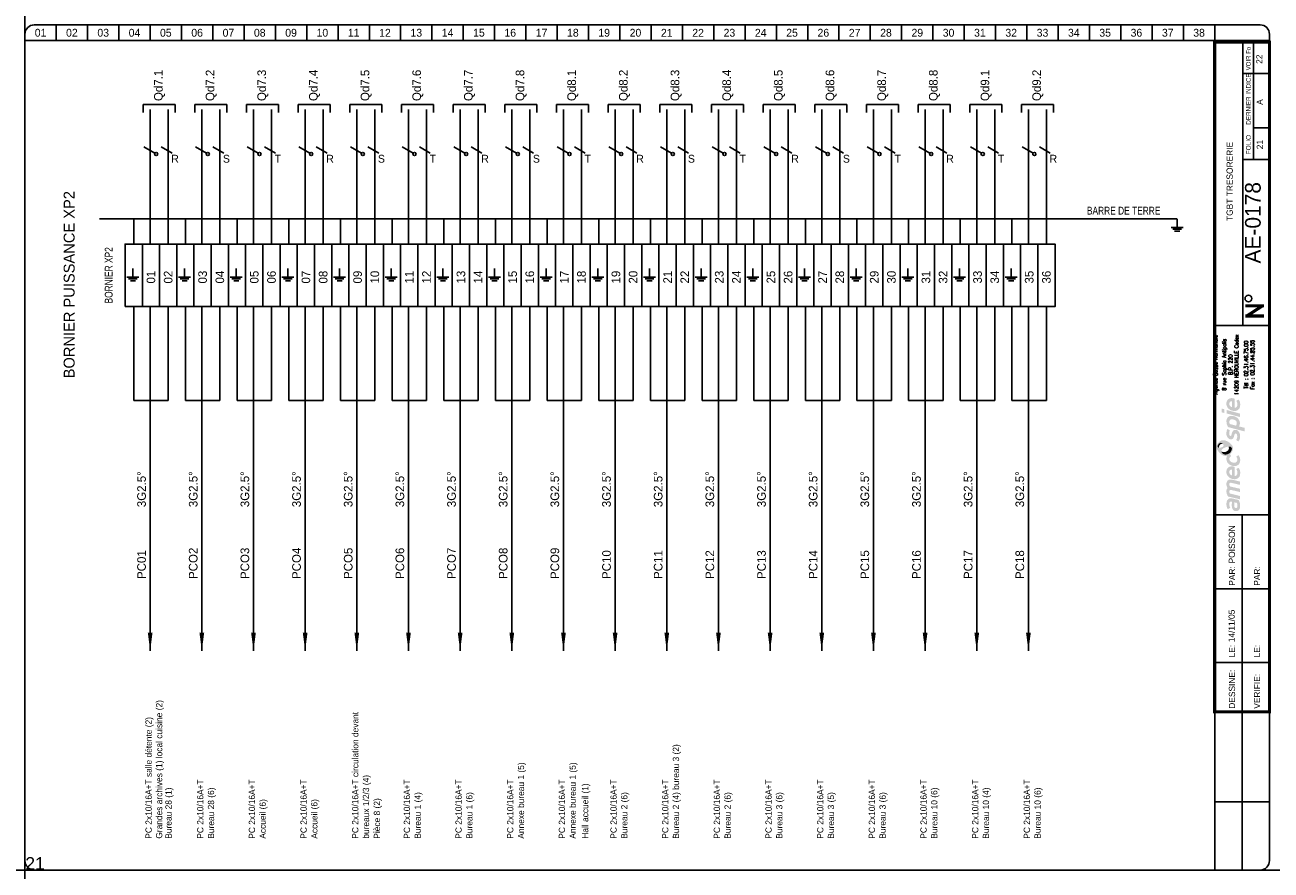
# Model space of a CAD drawing. Header units: millimetres. Extents: x 0 to 4898, y -1200 to 270.
# Tile 5 of 34: x 500 to 898, y -800 to -530. Entities that reach past the tile are written whole.
import ezdxf
from ezdxf.enums import TextEntityAlignment as Align

# ---------------------------------------------------------------- set-up
doc = ezdxf.new("R2010")
doc.units = ezdxf.units.MM
doc.header["$LTSCALE"] = 25
doc.linetypes.add('CONTINU', pattern=[0])
doc.layers.get('0').update_dxf_attribs({"linetype": 'CONTINUOUS'})
doc.layers.get('Defpoints').update_dxf_attribs({"linetype": 'CONTINUOUS'})
for name, color, linetype in [('TEXTE', 92, 'CONTINU'), ('TRAIFIN', 1, 'CONTINU'), ('TRAIGROS', 40, 'CONTINU'), ('TRAIMOY', 150, 'CONTINU')]:
    doc.layers.add(name, color=color, linetype=linetype)
doc.styles.add('ROMANC', font='romanc')
doc.styles.add('ROMANS8', font='ROMANS8.shx')
doc.styles.add('T1', font='arial.ttf')
doc.styles.add('TXT', font='txt', dxfattribs={"width": 0.8})

# ---------------------------------------------------------------- blocks, each defined once
blk = doc.blocks.new('FDP-DIV-CHU')
at = {"layer": 'TEXTE', "color": 7, "const_width": 1}
for points in [[(395.75, 180.25), (389.75, 180.25)], [(390.25, 177), (395.25, 180.25)], [(395.75, 177), (389.75, 177)]]:
    blk.add_lwpolyline(points, dxfattribs=at)
at = {"layer": 'TEXTE', "color": 7}
blk.add_circle((390.76, 182.59), 1.08, dxfattribs=at)
at = {"layer": 'TRAIFIN', "color": 7}
for p, q in [((10, 270), (10, 265)), ((20, 270), (20, 265)), ((30, 270), (30, 265)), ((40, 270), (40, 265)), ((50, 270), (50, 265)), ((60, 270), (60, 265)), ((70, 270), (70, 265)), ((80, 270), (80, 265)), ((90, 270), (90, 265)), ((100, 270), (100, 265)), ((110, 270), (110, 265)), ((120, 270), (120, 265)), ((130, 270), (130, 265)), ((140, 270), (140, 265)), ((150, 270), (150, 265)), ((160, 270), (160, 265)), ((170, 270), (170, 265)), ((180, 270), (180, 265)), ((190, 270), (190, 265)), ((200, 270), (200, 265)), ((210, 270), (210, 265)), ((220, 270), (220, 265)), ((230, 270), (230, 265)), ((240, 270), (240, 265)), ((250, 270), (250, 265)), ((260, 270), (260, 265)), ((270, 270), (270, 265)), ((280, 270), (280, 265)), ((290, 270), (290, 265)), ((300, 270), (300, 265)), ((310, 270), (310, 265)), ((320, 270), (320, 265)), ((330, 270), (330, 265)), ((340, 270), (340, 265)), ((350, 270), (350, 265)), ((360, 270), (360, 265)), ((370, 270), (370, 265)), ((380, 270), (380, 265)), ((392.41, 227.04), (392.41, 264.5)), ((392.41, 237.09), (396.96, 237.09))]:
    blk.add_line(p, q, dxfattribs=at)
at = {"layer": 'TRAIGROS', "color": 7}
for p, q in [((0, 267), (0, 265)), ((3, 270), (394.5, 270)), ((397.5, 267), (397.5, 265)), ((397.5, 265), (0, 265)), ((397.5, 265), (0, 265)), ((0, 265), (0, 3)), ((389, 174), (389, 264.5)), ((397.5, 3), (397.5, 265)), ((389, 254.5), (397, 254.5)), ((389, 227.01), (397, 227.01)), ((380, 174), (397.5, 174)), ((380, 113.52), (397.51, 113.52)), ((380, -0.03), (380, 50.52)), ((3, 0), (394.5, 0))]:
    blk.add_line(p, q, dxfattribs=at)
at = {"layer": 'TRAIGROS', "color": 7, "const_width": 1}
blk.add_lwpolyline([(380, 264.5), (380, 50.52), (397.5, 50.52), (397.5, 264.5), (380, 264.5)], dxfattribs=at)
at = {"layer": 'TRAIGROS', "color": 7}
for centre, start, end in [((3, 267), 90, 180), ((394.5, 267), 0, 90), ((3, 3), 180, 270), ((394.5, 3), 270, 0)]:
    blk.add_arc(centre, 3, start, end, dxfattribs=at)
at = {"layer": 'TRAIMOY', "color": 7}
for p, q in [((388.75, -0.01), (388.75, 113.52)), ((380, 89.82), (397.51, 89.82)), ((380, 66.27), (397.51, 66.27)), ((380, 21.75), (397.51, 21.75))]:
    blk.add_line(p, q, dxfattribs=at)
at = {"layer": 'TEXTE', "color": 7}
for s, p in [('01', (5, 267.5)), ('02', (15, 267.5)), ('03', (25, 267.5)), ('04', (35, 267.5)), ('05', (45, 267.5)), ('06', (55, 267.5)), ('07', (65, 267.5)), ('08', (75, 267.5)), ('09', (85, 267.5)), ('10', (95, 267.5)), ('11', (105, 267.5)), ('12', (115, 267.5)), ('13', (125, 267.5)), ('14', (135, 267.5)), ('15', (145, 267.5)), ('16', (155, 267.5)), ('17', (165, 267.5)), ('18', (175, 267.5)), ('19', (185, 267.5)), ('20', (195, 267.5)), ('21', (205, 267.5)), ('22', (215, 267.5)), ('23', (225, 267.5)), ('24', (235, 267.5)), ('25', (245, 267.5)), ('26', (255, 267.5)), ('27', (265, 267.5)), ('28', (275, 267.5)), ('29', (285, 267.5)), ('30', (295, 267.5)), ('31', (305, 267.5)), ('32', (315, 267.5)), ('33', (325, 267.5)), ('34', (335, 267.5)), ('35', (345, 267.5)), ('36', (355, 267.5)), ('37', (365, 267.5)), ('38', (375, 267.5))]:
    blk.add_text(s, height=2.5, dxfattribs=at).set_placement(p, align=Align.MIDDLE)
at = {"layer": 'TEXTE', "color": 7, "width": 0.75}
blk.add_text('VOIR Fo', height=1.5, rotation=90, dxfattribs=at).set_placement((391.5, 255.5), (391.5, 263), align=Align.FIT)
at = {"layer": 'TEXTE', "color": 7, "style": 'TXT', "width": 0.8}
blk.add_text('DERNIER INDICE', height=1.5, rotation=90, dxfattribs=at).set_placement((391.5, 238.12))
at = {"layer": 'TEXTE', "color": 7}
blk.add_text('FOLIO', height=1.5, rotation=90, dxfattribs=at).set_placement((391.5, 231.76), align=Align.CENTER)
for s, p in [('PAR:', (386.51, 90.82)), ('PAR:', (394.51, 90.82)), ('LE:', (386.51, 67.95)), ('LE:', (394.51, 67.95)), ('DESSINE:', (386.51, 51.52)), ('VERIFIE:', (394.51, 51.52))]:
    blk.add_text(s, height=2, rotation=90, dxfattribs=at).set_placement(p)
at = {"layer": 'TEXTE', "style": 'ROMANC'}
for tag, height, p in [('FOLIO_SUIVANT', 2, (395.9, 259.04)), ('INDICE', 2, (395.79, 245.35)), ('FOLIO', 2, (395.79, 231.76)), ('NUMERO', 5, (395.79, 206.79))]:
    blk.add_attdef(tag, text='', height=height, rotation=90, dxfattribs=at).set_placement(p, align=Align.CENTER)
blk.add_attdef('INTITULE_DU_PLAN', text='', height=2, rotation=90, dxfattribs=at).set_placement((385, 220), align=Align.MIDDLE)
for tag, p in [('DESSINATEUR', (386.53, 97.95)), ('DATE', (386.51, 72.76))]:
    blk.add_attdef(tag, p, '', height=2, rotation=90, dxfattribs=at)
blk = doc.blocks.new('LOGO')
h = blk.add_hatch(color=187)
h.paths.add_polyline_path([(0.27, -25.15), (-0.26, -25.03), (-0.61, -25.01), (-0.96, -25.01), (-1.3, -25.15), (-1.56, -25.39), (-1.76, -25.66), (-1.92, -26.06), (-2.01, -26.61), (-2, -27.13), (-1.95, -27.54), (-1.82, -27.98), (-1.59, -28.49), (-0.78, -28.03), (-0.88, -27.84), (-0.99, -27.58), (-1.06, -27.27), (-1.09, -26.94), (-1.07, -26.65), (-1.03, -26.36), (-0.9, -26.15), (-0.74, -26.05), (-0.59, -26.04), (-0.23, -26.1), (-0.26, -26.47), (-0.29, -26.77), (-0.31, -27.1), (-0.31, -27.41), (-0.26, -27.77), (-0.19, -28.1), (-0.05, -28.44), (0.2, -28.78), (0.48, -28.98), (0.87, -29.11), (1.22, -29.1), (1.58, -29.04), (1.84, -28.87), (2.14, -28.53), (2.3, -28.16), (2.37, -27.71), (2.36, -27.1), (2.28, -26.51), (2.08, -25.89), (1.89, -25.54), (0.84, -25.3)])
h.paths.add_polyline_path([(0.54, -26.31), (1.32, -26.47), (1.41, -26.69), (1.48, -27.01), (1.49, -27.42), (1.48, -27.74), (1.4, -27.9), (1.29, -28.03), (1.14, -28.09), (0.96, -28.1), (0.81, -28.07), (0.69, -27.97), (0.6, -27.85), (0.54, -27.71), (0.5, -27.54), (0.49, -27.3), (0.49, -27.06), (0.5, -26.59)], flags=16)
h.paths.add_polyline_path([(-0.88, -23.47), (-0.97, -23.29), (-1.06, -23.08), (-1.08, -22.86), (-1.05, -22.63), (-0.97, -22.45), (-0.79, -22.36), (-0.5, -22.33), (2.29, -23.01), (2.29, -21.94), (-0.8, -21.24), (-0.96, -21.08), (-1.06, -20.77), (-1.1, -20.45), (-1, -20.2), (-0.87, -20.11), (-0.7, -20.03), (-0.48, -20.05), (2.29, -20.7), (2.29, -19.65), (-0.36, -19.01), (-0.65, -19), (-1.01, -19.01), (-1.3, -19.12), (-1.55, -19.28), (-1.77, -19.54), (-1.9, -19.8), (-1.98, -20), (-2.02, -20.38), (-2.01, -20.76), (-1.91, -21.13), (-1.79, -21.45), (-1.64, -21.71), (-1.75, -21.83), (-1.89, -22.08), (-1.98, -22.36), (-2.01, -22.66), (-2.01, -23), (-1.95, -23.36), (-1.85, -23.71), (-1.69, -24.08), (-1.5, -24.43), (2.29, -25.32), (2.29, -24.26)])
h.paths.add_polyline_path([(-0.19, -14.81), (-0.51, -14.81), (-0.91, -14.88), (-1.19, -15), (-1.42, -15.16), (-1.64, -15.38), (-1.83, -15.67), (-1.95, -15.97), (-2, -16.26), (-2.02, -16.52), (-2.01, -16.84), (-1.96, -17.15), (-1.84, -17.46), (-1.65, -17.81), (-1.41, -18.09), (-1.14, -18.33), (-0.89, -18.51), (-0.59, -18.68), (-0.17, -18.82), (0.24, -18.89), (0.59, -18.91), (0.98, -18.88), (1.37, -18.75), (1.77, -18.51), (2.17, -18.06), (2.33, -17.58), (2.38, -17.11), (2.38, -16.56), (2.33, -16.15), (2.2, -15.79), (2.03, -15.5), (1.82, -15.25), (1.14, -15.68), (1.3, -15.94), (1.42, -16.3), (1.49, -16.68), (1.49, -16.99), (1.43, -17.33), (1.23, -17.63), (0.99, -17.81), (0.79, -17.86), (0.6, -17.84), (0.6, -14.97), (0.23, -14.85)])
h.paths.add_polyline_path([(-0.26, -17.69), (-0.43, -17.64), (-0.58, -17.55), (-0.76, -17.39), (-0.9, -17.24), (-1.01, -17.02), (-1.06, -16.86), (-1.08, -16.63), (-1.06, -16.36), (-0.96, -16.16), (-0.83, -15.98), (-0.62, -15.87), (-0.44, -15.83), (-0.26, -15.83)], flags=16)
h.paths.add_polyline_path([(-0.09, -13.56), (-0.44, -13.4), (-0.74, -13.16), (-0.95, -12.9), (-1.04, -12.61), (-1.08, -12.36), (-1.02, -12.05), (-0.89, -11.83), (-0.73, -11.69), (-0.61, -11.61), (-0.5, -11.55), (-0.88, -10.89), (-1.08, -11.04), (-1.32, -11.18), (-1.51, -11.28), (-1.78, -11.38), (-1.87, -11.55), (-1.97, -11.89), (-2.01, -12.3), (-1.98, -12.76), (-1.82, -13.35), (-1.54, -13.76), (-1.25, -14.08), (-0.85, -14.34), (-0.48, -14.51), (-0.05, -14.65), (0.44, -14.71), (0.94, -14.69), (1.47, -14.5), (1.83, -14.25), (2.09, -13.94), (2.26, -13.6), (2.36, -13.21), (2.39, -12.82), (2.37, -12.43), (2.27, -11.98), (2.07, -11.58), (1.82, -11.23), (1.12, -11.67), (1.29, -11.95), (1.43, -12.27), (1.45, -12.61), (1.43, -12.96), (1.23, -13.36), (0.95, -13.57), (0.61, -13.63), (0.31, -13.63)])
h.paths.add_polyline_path([(1.25, -3.19), (0.94, -3.13), (0.59, -3.14), (0.32, -3.25), (0.1, -3.49), (-0.12, -3.81), (-0.25, -4.17), (-0.38, -4.62), (-0.46, -4.92), (-0.59, -5.03), (-0.74, -5.08), (-0.86, -5.03), (-0.96, -4.94), (-1.06, -4.74), (-1.12, -4.53), (-1.11, -4.23), (-1.07, -3.86), (-1.01, -3.51), (-0.93, -3.23), (-1.72, -2.85), (-1.84, -3.12), (-1.93, -3.4), (-1.97, -3.68), (-2, -3.98), (-2.02, -4.32), (-2, -4.65), (-1.94, -5.01), (-1.8, -5.31), (-1.64, -5.58), (-1.4, -5.84), (-1.11, -6.04), (-0.85, -6.17), (-0.56, -6.2), (-0.24, -6.15), (0.01, -5.99), (0.18, -5.81), (0.32, -5.51), (0.41, -5.18), (0.51, -4.86), (0.57, -4.63), (0.67, -4.45), (0.78, -4.33), (0.97, -4.29), (1.15, -4.35), (1.3, -4.55), (1.41, -4.85), (1.44, -5.24), (1.41, -5.62), (1.33, -5.91), (1.23, -6.15), (1.09, -6.39), (1.78, -6.81), (1.86, -6.74), (1.97, -6.61), (2.14, -6.32), (2.27, -6), (2.36, -5.62), (2.37, -5.24), (2.35, -4.86), (2.3, -4.52), (2.19, -4.21), (2.03, -3.92), (1.85, -3.65), (1.57, -3.35)])
h.paths.add_polyline_path([(1.14, 0.91), (0.82, 1.08), (0.5, 1.2), (0.1, 1.27), (-0.26, 1.3), (-0.73, 1.29), (-1.12, 1.19), (-1.38, 1.04), (-1.61, 0.8), (-1.77, 0.55), (-1.89, 0.33), (-1.98, 0.01), (-2.01, -0.32), (-1.99, -0.65), (-1.95, -1.02), (-1.88, -1.34), (-1.76, -1.63), (-1.63, -1.96), (-1.52, -2.24), (3.84, -3.66), (3.84, -2.51), (1.96, -2.01), (2.11, -1.85), (2.24, -1.56), (2.27, -1.32), (2.29, -1.04), (2.27, -0.75), (2.21, -0.44), (2.07, -0.1), (1.9, 0.2), (1.71, 0.44), (1.43, 0.71)])
h.paths.add_polyline_path([(0.98, -1.77), (-0.92, -1.28), (-0.98, -1.1), (-1.05, -0.84), (-1.07, -0.56), (-1.04, -0.29), (-0.94, -0.06), (-0.77, 0.11), (-0.53, 0.2), (-0.24, 0.22), (0.04, 0.2), (0.35, 0.13), (0.58, 0.05), (0.81, -0.07), (1.02, -0.24), (1.19, -0.46), (1.27, -0.68), (1.28, -0.93), (1.28, -1.16), (1.24, -1.43), (1.15, -1.61)], flags=16)
h.paths.add_polyline_path([(-1.97, 3.22), (-1.97, 2.11), (2.35, 0.95), (2.35, 2.06)])
h.paths.add_polyline_path([(-3.55, 3.65), (-3.55, 2.48), (-2.65, 2.25), (-2.65, 3.43)])
h.paths.add_polyline_path([(-0.19, 6.99), (-0.51, 6.99), (-0.91, 6.92), (-1.19, 6.81), (-1.42, 6.64), (-1.64, 6.43), (-1.83, 6.14), (-1.95, 5.83), (-2, 5.54), (-2.02, 5.28), (-2.01, 4.96), (-1.96, 4.66), (-1.84, 4.34), (-1.65, 4), (-1.41, 3.71), (-1.14, 3.48), (-0.89, 3.29), (-0.59, 3.12), (-0.17, 2.98), (0.24, 2.92), (0.59, 2.89), (0.98, 2.93), (1.37, 3.06), (1.77, 3.29), (2.17, 3.75), (2.33, 4.22), (2.38, 4.7), (2.38, 5.24), (2.33, 5.65), (2.2, 6.02), (2.03, 6.3), (1.82, 6.56), (1.14, 6.13), (1.3, 5.87), (1.42, 5.5), (1.49, 5.12), (1.49, 4.82), (1.43, 4.47), (1.23, 4.17), (0.99, 4), (0.79, 3.94), (0.6, 3.96), (0.6, 6.83), (0.23, 6.96)])
h.paths.add_polyline_path([(-0.26, 4.11), (-0.43, 4.16), (-0.58, 4.26), (-0.76, 4.42), (-0.9, 4.56), (-1.01, 4.78), (-1.06, 4.95), (-1.08, 5.17), (-1.06, 5.44), (-0.96, 5.64), (-0.83, 5.82), (-0.62, 5.93), (-0.44, 5.97), (-0.26, 5.97)], flags=16)
h = blk.add_hatch(color=135)
h.paths.add_polyline_path([(-2.62, -6.48), (-2.99, -6.44), (-3.33, -6.46), (-3.66, -6.54), (-3.9, -6.66), (-4.19, -6.88), (-4.48, -7.12), (-4.72, -7.4), (-4.9, -7.71), (-5.08, -8.08), (-5.15, -8.51), (-5.14, -8.84), (-5.03, -9.22), (-4.88, -9.56), (-4.68, -9.88), (-4.46, -10.22), (-4.19, -10.51), (-3.87, -10.81), (-3.57, -11.02), (-3.23, -11.21), (-2.91, -11.36), (-2.54, -11.44), (-2.16, -11.45), (-1.78, -11.38), (-1.51, -11.28), (-1.32, -11.18), (-1.08, -11.04), (-0.88, -10.89), (-0.73, -10.77), (-0.54, -10.54), (-0.29, -10.22), (-0.06, -9.77), (0.06, -9.2), (0.05, -8.64), (-0.11, -8.22), (-0.36, -7.85), (-0.69, -7.52), (-1.07, -7.21), (-1.43, -6.95), (-1.9, -6.73), (-2.27, -6.57)])
h.paths.add_polyline_path([(-2.94, -7.94), (-2.93, -8.06), (-2.93, -8.18), (-2.98, -8.34), (-3.08, -8.43), (-3.22, -8.54), (-3.43, -8.66), (-3.65, -8.75), (-3.89, -8.84), (-4.16, -8.87), (-4.34, -8.85), (-4.5, -8.82), (-4.67, -8.73), (-4.76, -8.58), (-4.8, -8.43), (-4.79, -8.24), (-4.75, -8.06), (-4.69, -7.92), (-4.59, -7.78), (-4.48, -7.64), (-4.34, -7.51), (-4.19, -7.41), (-4, -7.31), (-3.79, -7.28), (-3.58, -7.31), (-3.42, -7.38), (-3.25, -7.49), (-3.12, -7.62), (-3.02, -7.79)], flags=16)
h.paths.add_polyline_path([(-1.84, -8.57), (-1.32, -8.49), (-1.12, -8.49), (-0.87, -8.49), (-0.65, -8.57), (-0.45, -8.72), (-0.32, -8.9), (-0.26, -9.1), (-0.28, -9.35), (-0.35, -9.63), (-0.51, -9.97), (-0.73, -10.32), (-1.02, -10.58), (-1.39, -10.82), (-1.78, -10.98), (-2.23, -11.04), (-2.55, -11.01), (-2.82, -10.95), (-3.16, -10.77), (-3.4, -10.52), (-3.53, -10.28), (-3.6, -10.02), (-3.6, -9.73), (-3.5, -9.48), (-3.31, -9.23), (-3, -9.04), (-2.68, -8.88), (-2.26, -8.71)], flags=16)
h = blk.add_hatch(color=253)
h.paths.add_polyline_path([(-4, -7.31), (-4.19, -7.41), (-4.34, -7.51), (-4.48, -7.64), (-4.59, -7.78), (-4.69, -7.92), (-4.75, -8.06), (-4.79, -8.24), (-4.8, -8.43), (-4.76, -8.58), (-4.67, -8.73), (-4.5, -8.82), (-4.34, -8.85), (-4.36, -8.64), (-4.33, -8.43), (-4.27, -8.21), (-4.19, -8.05), (-4.09, -7.91), (-3.95, -7.79), (-3.82, -7.69), (-3.65, -7.62), (-3.47, -7.58), (-3.28, -7.58), (-3.12, -7.62), (-3.25, -7.49), (-3.42, -7.38), (-3.58, -7.31), (-3.79, -7.28)])
h.paths.add_polyline_path([(-0.87, -8.49), (-1.12, -8.49), (-1.32, -8.49), (-1.27, -8.65), (-1.22, -8.89), (-1.24, -9.17), (-1.31, -9.4), (-1.45, -9.63), (-1.67, -9.84), (-1.91, -10), (-2.2, -10.15), (-2.48, -10.22), (-2.71, -10.25), (-2.97, -10.24), (-3.22, -10.21), (-3.44, -10.12), (-3.6, -10.02), (-3.53, -10.28), (-3.4, -10.52), (-3.16, -10.77), (-2.82, -10.95), (-2.55, -11.01), (-2.23, -11.04), (-1.78, -10.98), (-1.39, -10.82), (-1.02, -10.58), (-0.73, -10.32), (-0.51, -9.97), (-0.35, -9.63), (-0.28, -9.35), (-0.26, -9.1), (-0.32, -8.9), (-0.45, -8.72), (-0.65, -8.57)])
at = {"color": 7, "style": 'ROMANS8', "width": 0.8}
for s, height, p in [('Agence Basse Normandie', 1.2384, (-4.85, 17.68)), ('8 rue Sophia Antipolis', 1.2384, (-2.12, 17.68)), ('14209 HEROUVILLE Cedex', 1.2384, (1.84, 17.68)), ('B.P. 220', 1.238, (-0.08, 17.68)), ('Tél : 02.31.46.75.00', 1.2384, (4.88, 17.68)), ('Fax : 02.31.44.85.55', 1.2384, (6.91, 17.68))]:
    blk.add_text(s, height=height, rotation=90, dxfattribs=at).set_placement(p, align=Align.CENTER)
blk = doc.blocks.new('U82')
at = {"layer": 'TRAIFIN'}
blk.add_line((0, -5), (0, 0), dxfattribs=at)
at = {"layer": 'TRAIMOY'}
for p, q in [((-3.5, -5), (3.5, -5)), ((-2.5, -6), (2.5, -6)), ((-1.5, -7), (1.5, -7))]:
    blk.add_line(p, q, dxfattribs=at)
blk = doc.blocks.new('x66')
at = {"linetype": 'Continuous'}
blk.add_lwpolyline([(-1.73, 2.5), (1.73, 0.5)], dxfattribs=at)
blk.add_circle((2.17, 0.25), 0.5, dxfattribs=at)
blk = doc.blocks.new('x59')
at = {"linetype": 'Continuous'}
blk.add_lwpolyline([(-1.73, 1), (1.73, -1)], dxfattribs=at)

msp = doc.modelspace()

# ---------------------------------------------------------------- linework, layer by layer
for p, q in [((537.75, -555.42), (548, -555.42)), ((537.75, -557.96), (537.75, -555.42)), ((548, -555.42), (548, -557.96)), ((554.25, -555.42), (564.5, -555.42)), ((554.25, -557.96), (554.25, -555.42)), ((564.5, -555.42), (564.5, -557.96)), ((570.75, -555.42), (581, -555.42)), ((570.75, -557.96), (570.75, -555.42)), ((581, -555.42), (581, -557.96)), ((587.25, -555.42), (597.5, -555.42)), ((587.25, -557.96), (587.25, -555.42)), ((597.5, -555.42), (597.5, -557.96)), ((603.75, -557.96), (603.75, -555.42)), ((603.75, -555.42), (614, -555.42)), ((614, -555.42), (614, -557.96)), ((620.25, -555.42), (630.5, -555.42)), ((620.25, -557.96), (620.25, -555.42)), ((630.5, -555.42), (630.5, -557.96)), ((636.75, -555.42), (647, -555.42)), ((636.75, -557.96), (636.75, -555.42)), ((647, -555.42), (647, -557.96)), ((653.25, -557.96), (653.25, -555.42)), ((653.25, -555.42), (663.5, -555.42)), ((663.5, -555.42), (663.5, -557.96)), ((669.75, -555.42), (680, -555.42)), ((669.75, -557.96), (669.75, -555.42)), ((680, -555.42), (680, -557.96)), ((686.25, -557.96), (686.25, -555.42)), ((686.25, -555.42), (696.5, -555.42)), ((696.5, -555.42), (696.5, -557.96)), ((702.75, -557.96), (702.75, -555.42)), ((702.75, -555.42), (713, -555.42)), ((713, -555.42), (713, -557.96)), ((719.25, -557.96), (719.25, -555.42)), ((719.25, -555.42), (729.5, -555.42)), ((729.5, -555.42), (729.5, -557.96)), ((735.75, -557.96), (735.75, -555.42)), ((735.75, -555.42), (746, -555.42)), ((746, -555.42), (746, -557.96)), ((752.25, -557.96), (752.25, -555.42)), ((752.25, -555.42), (762.5, -555.42)), ((762.5, -555.42), (762.5, -557.96)), ((768.75, -557.96), (768.75, -555.42)), ((768.75, -555.42), (779, -555.42)), ((779, -555.42), (779, -557.96)), ((785.25, -557.96), (785.25, -555.42)), ((785.25, -555.42), (795.5, -555.42)), ((795.5, -555.42), (795.5, -557.96)), ((801.75, -555.42), (812, -555.42)), ((801.75, -557.96), (801.75, -555.42)), ((812, -555.42), (812, -557.96)), ((818.25, -555.42), (828.5, -555.42)), ((818.25, -557.96), (818.25, -555.42)), ((828.5, -555.42), (828.5, -557.96))]:
    msp.add_line(p, q)
for points in [[(540, -730, 0, 1.5, 0), (540, -724.21, 1.5, 1.5, 0)], [(556.5, -730, 0, 1.5, 0), (556.5, -724.21, 1.5, 1.5, 0)], [(573, -730, 0, 1.5, 0), (573, -724.21, 1.5, 1.5, 0)], [(589.5, -730, 0, 1.5, 0), (589.5, -724.21, 1.5, 1.5, 0)], [(606, -730, 0, 1.5, 0), (606, -724.21, 1.5, 1.5, 0)], [(622.5, -730, 0, 1.5, 0), (622.5, -724.21, 1.5, 1.5, 0)], [(639, -730, 0, 1.5, 0), (639, -724.21, 1.5, 1.5, 0)], [(655.5, -730, 0, 1.5, 0), (655.5, -724.21, 1.5, 1.5, 0)], [(672, -730, 0, 1.5, 0), (672, -724.21, 1.5, 1.5, 0)], [(688.5, -730, 0, 1.5, 0), (688.5, -724.21, 1.5, 1.5, 0)], [(705, -730, 0, 1.5, 0), (705, -724.21, 1.5, 1.5, 0)], [(721.5, -730, 0, 1.5, 0), (721.5, -724.21, 1.5, 1.5, 0)], [(738, -730, 0, 1.5, 0), (738, -724.21, 1.5, 1.5, 0)], [(754.5, -730, 0, 1.5, 0), (754.5, -724.21, 1.5, 1.5, 0)], [(771, -730, 0, 1.5, 0), (771, -724.21, 1.5, 1.5, 0)], [(787.5, -730, 0, 1.5, 0), (787.5, -724.21, 1.5, 1.5, 0)], [(804, -730, 0, 1.5, 0), (804, -724.21, 1.5, 1.5, 0)], [(820.5, -730, 0, 1.5, 0), (820.5, -724.21, 1.5, 1.5, 0)]]:
    msp.add_lwpolyline(points, format="xyseb")
at = {"layer": 'Defpoints', "ltscale": 0.25}
for p, direction in [((500, 0), (0, -1)), ((0, -800), (1, 0))]:
    msp.add_xline(p, direction, dxfattribs=at)
at = {"layer": 'TRAIFIN'}
for p, q in [((540, -600), (540, -557)), ((545.75, -600), (545.75, -557)), ((556.5, -600), (556.5, -557)), ((562.25, -600), (562.25, -557)), ((573, -600), (573, -557)), ((578.75, -600), (578.75, -557)), ((589.5, -600), (589.5, -557)), ((595.25, -600), (595.25, -557)), ((606, -600), (606, -557)), ((611.75, -600), (611.75, -557)), ((622.5, -600), (622.5, -557)), ((628.25, -600), (628.25, -557)), ((639, -600), (639, -557)), ((644.75, -600), (644.75, -557)), ((655.5, -600), (655.5, -557)), ((661.25, -600), (661.25, -557)), ((672, -600), (672, -557)), ((677.75, -600), (677.75, -557)), ((688.5, -600), (688.5, -557)), ((694.25, -600), (694.25, -557)), ((705, -600), (705, -557)), ((710.75, -600), (710.75, -557)), ((721.5, -600), (721.5, -557)), ((727.25, -600), (727.25, -557)), ((738, -600), (738, -557)), ((743.75, -600), (743.75, -557)), ((754.5, -600), (754.5, -557)), ((760.25, -600), (760.25, -557)), ((771, -600), (771, -557)), ((776.75, -600), (776.75, -557)), ((787.5, -600), (787.5, -557)), ((793.25, -600), (793.25, -557)), ((804, -600), (804, -557)), ((809.75, -600), (809.75, -557)), ((820.5, -600), (820.5, -557)), ((826.25, -600), (826.25, -557)), ((534.75, -620), (534.75, -650)), ((540, -620), (540, -650)), ((545.75, -620), (545.75, -650)), ((551.25, -620), (551.25, -650)), ((556.5, -620), (556.5, -650)), ((562.25, -620), (562.25, -650)), ((567.75, -620), (567.75, -650)), ((573, -620), (573, -650)), ((578.75, -620), (578.75, -650)), ((584.25, -620), (584.25, -650)), ((589.5, -620), (589.5, -650)), ((595.25, -620), (595.25, -650)), ((600.75, -620), (600.75, -650)), ((606, -620), (606, -650)), ((611.75, -620), (611.75, -650)), ((617.25, -620), (617.25, -650)), ((622.5, -620), (622.5, -650)), ((628.25, -620), (628.25, -650)), ((633.75, -620), (633.75, -650)), ((639, -620), (639, -650)), ((644.75, -620), (644.75, -650)), ((650.25, -620), (650.25, -650)), ((655.5, -620), (655.5, -650)), ((661.25, -620), (661.25, -650)), ((666.75, -620), (666.75, -650)), ((672, -620), (672, -650)), ((677.75, -620), (677.75, -650)), ((683.25, -620), (683.25, -650)), ((688.5, -620), (688.5, -650)), ((694.25, -620), (694.25, -650)), ((699.75, -620), (699.75, -650)), ((705, -620), (705, -650)), ((710.75, -620), (710.75, -650)), ((716.25, -620), (716.25, -650)), ((721.5, -620), (721.5, -650)), ((727.25, -620), (727.25, -650)), ((732.75, -620), (732.75, -650)), ((738, -620), (738, -650)), ((743.75, -620), (743.75, -650)), ((749.25, -620), (749.25, -650)), ((754.5, -620), (754.5, -650)), ((760.25, -620), (760.25, -650)), ((765.75, -620), (765.75, -650)), ((771, -620), (771, -650)), ((776.75, -620), (776.75, -650)), ((782.25, -620), (782.25, -650)), ((787.5, -620), (787.5, -650)), ((793.25, -620), (793.25, -650)), ((798.75, -620), (798.75, -650)), ((804, -620), (804, -650)), ((809.75, -620), (809.75, -650)), ((815.25, -620), (815.25, -650)), ((820.5, -620), (820.5, -650)), ((826.25, -620), (826.25, -650))]:
    msp.add_line(p, q, dxfattribs=at)
at = {"layer": 'TRAIMOY'}
for p, q in [((523.83, -592), (867.94, -592)), ((534.75, -600), (534.75, -592)), ((551.25, -600), (551.25, -592)), ((567.75, -600), (567.75, -592)), ((584.25, -600), (584.25, -592)), ((600.75, -600), (600.75, -592)), ((617.25, -600), (617.25, -592)), ((633.75, -600), (633.75, -592)), ((650.25, -600), (650.25, -592)), ((666.75, -600), (666.75, -592)), ((683.25, -600), (683.25, -592)), ((699.75, -600), (699.75, -592)), ((716.25, -600), (716.25, -592)), ((732.75, -600), (732.75, -592)), ((749.25, -600), (749.25, -592)), ((765.75, -600), (765.75, -592)), ((782.25, -600), (782.25, -592)), ((798.75, -600), (798.75, -592)), ((815.25, -600), (815.25, -592)), ((534.75, -650), (545.75, -650)), ((540, -730), (540, -650)), ((551.25, -650), (562.25, -650)), ((556.5, -730), (556.5, -650)), ((567.75, -650), (578.75, -650)), ((573, -730), (573, -650)), ((584.25, -650), (595.25, -650)), ((589.5, -730), (589.5, -650)), ((600.75, -650), (611.75, -650)), ((606, -730), (606, -650)), ((617.25, -650), (628.25, -650)), ((622.5, -730), (622.5, -650)), ((633.75, -650), (644.75, -650)), ((639, -730), (639, -650)), ((650.25, -650), (661.25, -650)), ((655.5, -730), (655.5, -650)), ((666.75, -650), (677.75, -650)), ((672, -730), (672, -650)), ((683.25, -650), (694.25, -650)), ((688.5, -730), (688.5, -650)), ((699.75, -650), (710.75, -650)), ((705, -730), (705, -650)), ((716.25, -650), (727.25, -650)), ((721.5, -730), (721.5, -650)), ((732.75, -650), (743.75, -650)), ((738, -730), (738, -650)), ((749.25, -650), (760.25, -650)), ((754.5, -730), (754.5, -650)), ((765.75, -650), (776.75, -650)), ((771, -730), (771, -650)), ((782.25, -650), (793.25, -650)), ((787.5, -730), (787.5, -650)), ((798.75, -650), (809.75, -650)), ((804, -730), (804, -650)), ((815.25, -650), (826.25, -650)), ((820.5, -730), (820.5, -650))]:
    msp.add_line(p, q, dxfattribs=at)
for points in [[(532, -620), (532, -600), (537.5, -600), (537.5, -620)], [(537.5, -620), (537.5, -600), (543, -600), (543, -620)], [(543, -620), (543, -600), (548.5, -600), (548.5, -620)], [(548.5, -620), (548.5, -600), (554, -600), (554, -620)], [(554, -620), (554, -600), (559.5, -600), (559.5, -620)], [(559.5, -620), (559.5, -600), (565, -600), (565, -620)], [(565, -620), (565, -600), (570.5, -600), (570.5, -620)], [(570.5, -620), (570.5, -600), (576, -600), (576, -620)], [(576, -620), (576, -600), (581.5, -600), (581.5, -620)], [(581.5, -620), (581.5, -600), (587, -600), (587, -620)], [(587, -620), (587, -600), (592.5, -600), (592.5, -620)], [(592.5, -620), (592.5, -600), (598, -600), (598, -620)], [(598, -620), (598, -600), (603.5, -600), (603.5, -620)], [(603.5, -620), (603.5, -600), (609, -600), (609, -620)], [(609, -620), (609, -600), (614.5, -600), (614.5, -620)], [(614.5, -620), (614.5, -600), (620, -600), (620, -620)], [(620, -620), (620, -600), (625.5, -600), (625.5, -620)], [(625.5, -620), (625.5, -600), (631, -600), (631, -620)], [(631, -620), (631, -600), (636.5, -600), (636.5, -620)], [(636.5, -620), (636.5, -600), (642, -600), (642, -620)], [(642, -620), (642, -600), (647.5, -600), (647.5, -620)], [(647.5, -620), (647.5, -600), (653, -600), (653, -620)], [(653, -620), (653, -600), (658.5, -600), (658.5, -620)], [(658.5, -620), (658.5, -600), (664, -600), (664, -620)], [(664, -620), (664, -600), (669.5, -600), (669.5, -620)], [(669.5, -620), (669.5, -600), (675, -600), (675, -620)], [(675, -620), (675, -600), (680.5, -600), (680.5, -620)], [(680.5, -620), (680.5, -600), (686, -600), (686, -620)], [(686, -620), (686, -600), (691.5, -600), (691.5, -620)], [(691.5, -620), (691.5, -600), (697, -600), (697, -620)], [(697, -620), (697, -600), (702.5, -600), (702.5, -620)], [(702.5, -620), (702.5, -600), (708, -600), (708, -620)], [(708, -620), (708, -600), (713.5, -600), (713.5, -620)], [(713.5, -620), (713.5, -600), (719, -600), (719, -620)], [(719, -620), (719, -600), (724.5, -600), (724.5, -620)], [(724.5, -620), (724.5, -600), (730, -600), (730, -620)], [(730, -620), (730, -600), (735.5, -600), (735.5, -620)], [(735.5, -620), (735.5, -600), (741, -600), (741, -620)], [(741, -620), (741, -600), (746.5, -600), (746.5, -620)], [(746.5, -620), (746.5, -600), (752, -600), (752, -620)], [(752, -620), (752, -600), (757.5, -600), (757.5, -620)], [(757.5, -620), (757.5, -600), (763, -600), (763, -620)], [(763, -620), (763, -600), (768.5, -600), (768.5, -620)], [(768.5, -620), (768.5, -600), (774, -600), (774, -620)], [(774, -620), (774, -600), (779.5, -600), (779.5, -620)], [(779.5, -620), (779.5, -600), (785, -600), (785, -620)], [(785, -620), (785, -600), (790.5, -600), (790.5, -620)], [(790.5, -620), (790.5, -600), (796, -600), (796, -620)], [(796, -620), (796, -600), (801.5, -600), (801.5, -620)], [(801.5, -620), (801.5, -600), (807, -600), (807, -620)], [(807, -620), (807, -600), (812.5, -600), (812.5, -620)], [(812.5, -620), (812.5, -600), (818, -600), (818, -620)], [(818, -620), (818, -600), (823.5, -600), (823.5, -620)], [(823.5, -620), (823.5, -600), (829, -600), (829, -620)]]:
    msp.add_lwpolyline(points, close=True, dxfattribs=at)

# ---------------------------------------------------------------- block references
msp.add_blockref('LOGO', (885.75, -656.24))
at = {"layer": 'TEXTE'}
ref = msp.add_blockref('FDP-DIV-CHU', (500, -800), dxfattribs=at)
ref.add_attrib('DATE', '14/11/05', (886.41, -727.24), dxfattribs={"height": 2, "rotation": 90})
ref.add_attrib('DESSINATEUR', 'POISSON', (886.48, -702.05), dxfattribs={"height": 2, "rotation": 90})
ref.add_attrib('NUMERO', 'AE-0178', dxfattribs={"color": 4, "height": 5, "rotation": 90}).set_placement((894.68, -593.21), align=Align.CENTER)
ref.add_attrib('INTITULE_DU_PLAN', 'TGBT TRESORERIE', dxfattribs={"height": 2, "rotation": 90}).set_placement((884.77, -580), align=Align.MIDDLE)
ref.add_attrib('FOLIO', '21', dxfattribs={"height": 2, "rotation": 90}).set_placement((895.42, -568.24), align=Align.CENTER)
ref.add_attrib('FOLIO_SUIVANT', '22', dxfattribs={"height": 2, "rotation": 90}).set_placement((895.25, -540.96), align=Align.CENTER)
ref.add_attrib('INDICE', 'A', dxfattribs={"height": 2, "rotation": 90}).set_placement((895.38, -554.65), align=Align.CENTER)
for p, xscale, yscale, zscale in [((868, -592), 0.549999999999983, 0.549999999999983, 0.549999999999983), ((534.5, -607.87), 0.549999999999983, 0.549999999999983, 0.549999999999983), ((551, -607.87), 0.549999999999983, 0.549999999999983, 0.549999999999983), ((567.5, -607.87), 0.549999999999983, 0.549999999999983, 0.549999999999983), ((584, -607.87), 0.549999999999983, 0.549999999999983, 0.549999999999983), ((600.5, -607.87), 0.549999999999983, 0.549999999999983, 0.549999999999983), ((617, -607.87), 0.549999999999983, 0.549999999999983, 0.549999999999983), ((633.5, -607.87), 0.549999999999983, 0.549999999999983, 0.549999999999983), ((650, -607.87), 0.549999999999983, 0.549999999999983, 0.549999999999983), ((666.5, -607.87), 0.5500000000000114, 0.5500000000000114, 0.5500000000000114), ((683, -607.87), 0.549999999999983, 0.549999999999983, 0.549999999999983), ((699.5, -607.87), 0.549999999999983, 0.549999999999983, 0.549999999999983), ((716, -607.87), 0.5500000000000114, 0.5500000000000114, 0.5500000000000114), ((732.5, -607.87), 0.5500000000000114, 0.5500000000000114, 0.5500000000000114), ((749, -607.87), 0.5500000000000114, 0.5500000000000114, 0.5500000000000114), ((765.5, -607.87), 0.5500000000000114, 0.5500000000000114, 0.5500000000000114), ((782, -607.87), 0.5500000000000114, 0.5500000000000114, 0.5500000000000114), ((798.5, -607.87), 0.5500000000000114, 0.5500000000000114, 0.5500000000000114), ((815, -607.87), 0.5500000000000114, 0.5500000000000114, 0.5500000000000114)]:
    msp.add_blockref('U82', p, dxfattribs=dict(at, xscale=xscale, yscale=yscale, zscale=zscale))
at = {"layer": 'TRAIFIN'}
for name, p in [('x66', (539.75, -571.5)), ('x59', (545.25, -570)), ('x66', (556.25, -571.5)), ('x59', (561.75, -570)), ('x66', (572.75, -571.5)), ('x59', (578.25, -570)), ('x66', (589.25, -571.5)), ('x59', (594.75, -570)), ('x66', (605.75, -571.5)), ('x59', (611.25, -570)), ('x66', (622.25, -571.5)), ('x59', (627.75, -570)), ('x66', (638.75, -571.5)), ('x59', (644.25, -570)), ('x66', (655.25, -571.5)), ('x59', (660.75, -570)), ('x66', (671.75, -571.5)), ('x59', (677.25, -570)), ('x66', (688.25, -571.5)), ('x59', (693.75, -570)), ('x66', (704.75, -571.5)), ('x59', (710.25, -570)), ('x66', (721.25, -571.5)), ('x59', (726.75, -570)), ('x66', (737.75, -571.5)), ('x59', (743.25, -570)), ('x66', (754.25, -571.5)), ('x59', (759.75, -570)), ('x66', (770.75, -571.5)), ('x59', (776.25, -570)), ('x66', (787.25, -571.5)), ('x59', (792.75, -570)), ('x66', (803.75, -571.5)), ('x59', (809.25, -570)), ('x66', (820.25, -571.5)), ('x59', (825.75, -570))]:
    msp.add_blockref(name, p, dxfattribs=at)

# ---------------------------------------------------------------- texts
at = {"layer": 'Defpoints', "ltscale": 0.25, "insert": (500.13, -795.89), "char_height": 4, "attachment_point": 1, "style": 'T1'}
msp.add_mtext_dynamic_manual_height_columns('21', width=90.3923, gutter_width=20, heights=[0], dxfattribs=at)
at = {"layer": 'TEXTE'}
for s, height, p in [('Qd7.1', 2.75, (543.99, -554.33)), ('Qd7.2', 2.75, (560.49, -554.33)), ('Qd7.3', 2.75, (576.99, -554.33)), ('Qd7.4', 2.75, (593.49, -554.33)), ('Qd7.5', 2.75, (609.99, -554.33)), ('Qd7.6', 2.75, (626.49, -554.33)), ('Qd7.7', 2.75, (642.99, -554.33)), ('Qd7.8', 2.75, (659.49, -554.33)), ('Qd8.1', 2.75, (675.99, -554.33)), ('Qd8.2', 2.75, (692.49, -554.33)), ('Qd8.3', 2.75, (708.99, -554.33)), ('Qd8.4', 2.75, (725.49, -554.33)), ('Qd8.5', 2.75, (741.99, -554.33)), ('Qd8.6', 2.75, (758.49, -554.33)), ('Qd8.7', 2.75, (774.99, -554.33)), ('Qd8.8', 2.75, (791.49, -554.33)), ('Qd9.1', 2.75, (807.99, -554.33)), ('Qd9.2', 2.75, (824.49, -554.33)), ('BORNIER PUISSANCE XP2', 3.5, (515.87, -642.91)), ('01', 2.75, (541.62, -612.62)), ('02', 2.75, (547.12, -612.62)), ('03', 2.75, (558.12, -612.62)), ('04', 2.75, (563.62, -612.62)), ('05', 2.75, (574.62, -612.62)), ('06', 2.75, (580.12, -612.62)), ('07', 2.75, (591.12, -612.62)), ('08', 2.75, (596.62, -612.62)), ('09', 2.75, (607.62, -612.62)), ('10', 2.75, (613.12, -612.62)), ('11', 2.75, (624.12, -612.62)), ('12', 2.75, (629.62, -612.62)), ('13', 2.75, (640.62, -612.62)), ('14', 2.75, (646.12, -612.62)), ('15', 2.75, (657.12, -612.62)), ('16', 2.75, (662.62, -612.62)), ('17', 2.75, (673.62, -612.62)), ('18', 2.75, (679.12, -612.62)), ('19', 2.75, (690.12, -612.62)), ('20', 2.75, (695.62, -612.62)), ('21', 2.75, (706.62, -612.62)), ('22', 2.75, (712.12, -612.62)), ('23', 2.75, (723.12, -612.62)), ('24', 2.75, (728.62, -612.62)), ('25', 2.75, (739.62, -612.62)), ('26', 2.75, (745.12, -612.62)), ('27', 2.75, (756.12, -612.62)), ('28', 2.75, (761.62, -612.62)), ('29', 2.75, (772.62, -612.62)), ('30', 2.75, (778.12, -612.62)), ('31', 2.75, (789.12, -612.62)), ('32', 2.75, (794.62, -612.62)), ('33', 2.75, (805.62, -612.62)), ('34', 2.75, (811.12, -612.62)), ('35', 2.75, (822.12, -612.62)), ('36', 2.75, (827.62, -612.62)), ('3G2.5°', 2.75, (538.62, -684.09)), ('3G2.5°', 2.75, (555.12, -684.09)), ('3G2.5°', 2.75, (571.62, -684.09)), ('3G2.5°', 2.75, (588.12, -684.09)), ('3G2.5°', 2.75, (604.62, -684.09)), ('3G2.5°', 2.75, (621.12, -684.09)), ('3G2.5°', 2.75, (637.62, -684.09)), ('3G2.5°', 2.75, (654.12, -684.09)), ('3G2.5°', 2.75, (670.62, -684.09)), ('3G2.5°', 2.75, (687.12, -684.09)), ('3G2.5°', 2.75, (703.62, -684.09)), ('3G2.5°', 2.75, (720.12, -684.09)), ('3G2.5°', 2.75, (736.62, -684.09)), ('3G2.5°', 2.75, (753.12, -684.09)), ('3G2.5°', 2.75, (769.62, -684.09)), ('3G2.5°', 2.75, (786.12, -684.09)), ('3G2.5°', 2.75, (802.62, -684.09)), ('3G2.5°', 2.75, (819.12, -684.09)), ('PC01', 2.75, (538.62, -707.03)), ('PCO2', 2.75, (555.12, -707.03)), ('PCO3', 2.75, (571.62, -707.03)), ('PCO4', 2.75, (588.12, -707.03)), ('PCO5', 2.75, (604.62, -707.03)), ('PCO6', 2.75, (621.12, -707.03)), ('PCO7', 2.75, (637.62, -707.03)), ('PCO8', 2.75, (654.12, -707.03)), ('PCO9', 2.75, (670.62, -707.03)), ('PC10', 2.75, (687.12, -707.03)), ('PC11', 2.75, (703.62, -707.03)), ('PC12', 2.75, (720.12, -707.03)), ('PC13', 2.75, (736.62, -707.03)), ('PC14', 2.75, (753.12, -707.03)), ('PC15', 2.75, (769.62, -707.03)), ('PC16', 2.75, (786.12, -707.03)), ('PC17', 2.75, (802.62, -707.03)), ('PC18', 2.75, (819.12, -707.03))]:
    msp.add_text(s, height=height, rotation=90, dxfattribs=at).set_placement(p)
for s, p in [('R', (546.75, -574)), ('S', (563.25, -574)), ('T', (579.75, -574)), ('R', (596.25, -574)), ('S', (612.75, -574)), ('T', (629.25, -574)), ('R', (645.75, -574)), ('S', (662.25, -574)), ('T', (678.75, -574)), ('R', (695.25, -574)), ('S', (711.75, -574)), ('T', (728.25, -574)), ('R', (744.75, -574)), ('S', (761.25, -574)), ('T', (777.75, -574)), ('R', (794.25, -574)), ('T', (810.75, -574)), ('R', (827.25, -574))]:
    msp.add_text(s, height=2.5, dxfattribs=at).set_placement(p)
at = {"layer": 'TEXTE', "width": 0.8}
msp.add_text('BARRE DE TERRE', height=2.5, dxfattribs=at).set_placement((839.18, -590.59))
msp.add_text('BORNIER XP2', height=2.5, rotation=90, dxfattribs=at).set_placement((528, -619))
at = {"layer": 'TEXTE', "ltscale": 0.9}
for s, p in [('Grandes archives (1) local cuisine (2)', (543.86, -790)), ('PC 2x10/16A+T circulation devant', (606.5, -790)), ('PC 2x10/16A+T salle détente (2)', (540.5, -790)), ('Bureau 2 (4) bureau 3 (2)', (708.93, -790)), ('Annexe bureau 1 (5)', (659.43, -790)), ('Annexe bureau 1 (5)', (675.93, -790)), ('PC 2x10/16A+T', (557, -790)), ('PC 2x10/16A+T', (573.5, -790)), ('PC 2x10/16A+T', (590, -790)), ('bureaux 1/2/3 (4)', (609.93, -790)), ('PC 2x10/16A+T', (623, -790)), ('PC 2x10/16A+T', (639.5, -790)), ('PC 2x10/16A+T', (656, -790)), ('PC 2x10/16A+T', (672.5, -790)), ('Hall accueil (1)', (679.93, -790)), ('PC 2x10/16A+T', (689, -790)), ('PC 2x10/16A+T', (705.5, -790)), ('PC 2x10/16A+T', (722, -790)), ('PC 2x10/16A+T', (738.5, -790)), ('PC 2x10/16A+T', (755, -790)), ('PC 2x10/16A+T', (771.5, -790)), ('PC 2x10/16A+T', (788, -790)), ('PC 2x10/16A+T', (804.5, -790)), ('PC 2x10/16A+T', (821, -790)), ('Bureau 28 (1)', (546.86, -790)), ('Bureau 28 (6)', (560.43, -790)), ('Bureau 1 (4)', (626.43, -790)), ('Bureau 1 (6)', (642.93, -790)), ('Bureau 2 (6)', (692.43, -790)), ('Bureau 2 (6)', (725.43, -790)), ('Bureau 3 (6)', (741.93, -790)), ('Bureau 3 (5)', (758.43, -790)), ('Bureau 3 (6)', (774.93, -790)), ('Bureau 10 (6)', (791.43, -790)), ('Bureau 10 (4)', (807.93, -790)), ('Bureau 10 (6)', (824.43, -790)), ('Accueil (6)', (576.93, -790)), ('Accueil (6)', (593.43, -790)), ('Pièce 8 (2)', (613.43, -790))]:
    msp.add_text(s, height=2, rotation=90, dxfattribs=at).set_placement(p)

doc.saveas('drawing.dxf')
